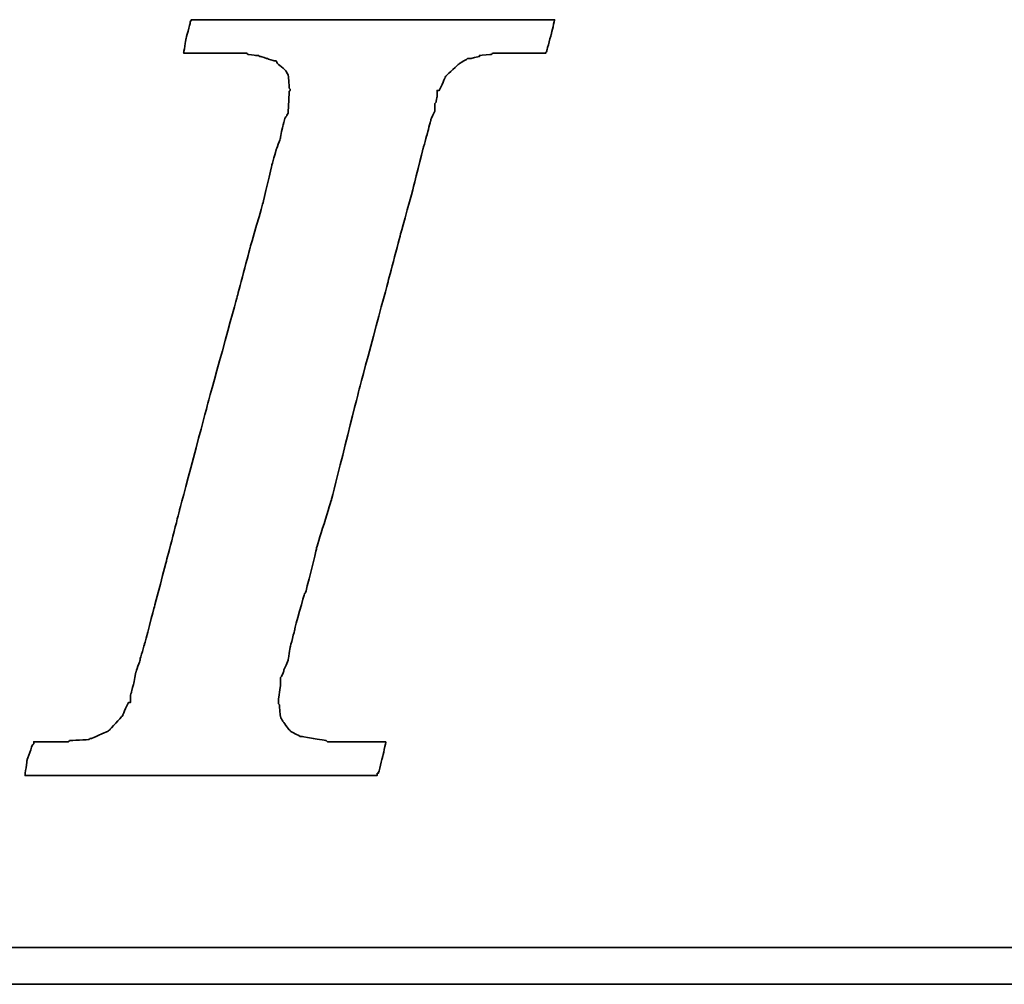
# Model space of a CAD drawing. Header units: millimetres. Extents: x 276 to 570, y 302 to 406.
# Tile 36 of 54: x 497.88 to 500.17, y 333.03 to 335.27. Entities that reach past the tile are written whole.
import ezdxf

# ---------------------------------------------------------------- set-up
doc = ezdxf.new("R2010")
doc.units = ezdxf.units.MM
doc.layers.add('DIM', color=4, linetype='Continuous')
doc.layers.add('layer 1', color=7, linetype='Continuous')

# ---------------------------------------------------------------- blocks, each defined once
blk = doc.blocks.new('TBI MOTION logo(完整正式版)')
at = {"layer": 'layer 1', "color": 22, "lineweight": 35}
for points, knots in [([(-40.59125, -7.94375), (-40.59125, -7.94375), (-40.97375, -7.94375), (-40.97375, -7.94375), (-40.97375, -7.94375), (-40.97375, -7.94375), (-41.38125, -7.94375), (-41.38125, -7.94375), (-41.38125, -7.94375), (-41.38125, -7.94375), (-41.54875, -7.94375), (-41.54875, -7.94375), (-41.54875, -7.94375), (-41.54875, -7.94375), (-41.59875, -7.94375), (-41.59875, -7.94375), (-41.59875, -7.94375), (-41.59875, -7.94375), (-41.88375, -7.94375), (-41.88375, -7.94375), (-41.88375, -7.94375), (-41.88375, -7.94375), (-41.90875, -7.91875), (-41.90875, -7.91875), (-41.90875, -7.91875), (-41.90875, -7.91875), (-42.19875, -7.87125), (-42.19875, -7.87125), (-42.19875, -7.87125), (-42.19875, -7.87125), (-42.43875, -7.82375), (-42.43875, -7.82375), (-42.43875, -7.82375), (-42.43875, -7.82375), (-42.45875, -7.82375), (-42.45875, -7.82375), (-42.45875, -7.82375), (-42.45875, -7.82375), (-42.48625, -7.82375), (-42.48625, -7.82375), (-42.48625, -7.82375), (-42.48625, -7.82375), (-42.67625, -7.72375), (-42.67625, -7.72375), (-42.67625, -7.72375), (-42.67625, -7.72375), (-42.70125, -7.70375), (-42.70125, -7.70375), (-42.70125, -7.70375), (-42.70125, -7.70375), (-42.72375, -7.67875), (-42.72375, -7.67875), (-42.72375, -7.67875), (-42.72375, -7.67875), (-42.86875, -7.48875), (-42.86875, -7.48875), (-42.86875, -7.48875), (-42.86875, -7.48875), (-42.89375, -7.43875), (-42.89375, -7.43875), (-42.89375, -7.43875), (-42.89375, -7.43875), (-42.91875, -7.38875), (-42.91875, -7.38875), (-42.91875, -7.38875), (-42.91875, -7.38875), (-42.93875, -7.12875), (-42.93875, -7.12875), (-42.93875, -7.12875), (-42.93875, -7.12875), (-42.96375, -7.10375), (-42.96375, -7.10375), (-42.96375, -7.10375), (-42.96375, -7.10375), (-42.96375, -7.05375), (-42.96375, -7.05375), (-42.96375, -7.05375), (-42.96375, -7.05375), (-42.96375, -7.00875), (-42.96375, -7.00875), (-42.96375, -7.00875), (-42.96375, -7.00875), (-42.91875, -6.69625), (-42.91875, -6.69625), (-42.91875, -6.69625), (-42.91875, -6.69625), (-42.91875, -6.62375), (-42.91875, -6.62375), (-42.91875, -6.62375), (-42.91875, -6.62375), (-42.91875, -6.59625), (-42.91875, -6.59625), (-42.91875, -6.59625), (-42.91875, -6.59625), (-42.91875, -6.57375), (-42.91875, -6.57375), (-42.91875, -6.57375), (-42.91875, -6.57375), (-42.91875, -6.52875), (-42.91875, -6.52875), (-42.91875, -6.52875), (-42.91875, -6.52875), (-42.89375, -6.50375), (-42.89375, -6.50375), (-42.89375, -6.50375), (-42.89375, -6.50375), (-42.84375, -6.38375), (-42.84375, -6.38375), (-42.84375, -6.38375), (-42.84375, -6.38375), (-42.84375, -6.35875), (-42.84375, -6.35875), (-42.84375, -6.35875), (-42.84375, -6.35875), (-42.74625, -6.14375), (-42.74625, -6.14375), (-42.74625, -6.14375), (-42.74625, -6.14375), (-42.70125, -5.85375), (-42.70125, -5.85375), (-42.70125, -5.85375), (-42.70125, -5.85375), (-42.60375, -5.47125), (-42.60375, -5.47125), (-42.60375, -5.47125), (-42.60375, -5.47125), (-42.60375, -5.44875), (-42.60375, -5.44875), (-42.60375, -5.44875), (-42.60375, -5.44875), (-42.38875, -4.67875), (-42.38875, -4.67875), (-42.38875, -4.67875), (-42.38875, -4.67875), (-42.36375, -4.65375), (-42.36375, -4.65375), (-42.36375, -4.65375), (-42.36375, -4.65375), (-42.12375, -3.69625), (-42.12375, -3.69625), (-42.12375, -3.69625), (-42.12375, -3.69625), (-42.12375, -3.67374), (-42.12375, -3.67374), (-42.12375, -3.67374), (-42.12375, -3.67374), (-41.78875, -2.59374), (-41.78875, -2.59374), (-41.78875, -2.59374), (-41.78875, -2.59374), (-41.18875, -0.19375), (-41.18875, -0.19375), (-41.18875, -0.19375), (-41.18875, -0.19375), (-40.54375, 2.20624), (-40.54375, 2.20624), (-40.54375, 2.20624), (-40.54375, 2.20624), (-40.25375, 3.30875), (-40.25375, 3.30875), (-40.25375, 3.30875), (-40.25375, 3.30875), (-39.98875, 4.27125), (-39.98875, 4.27125), (-39.98875, 4.27125), (-39.98875, 4.27125), (-39.77375, 5.13125), (-39.77375, 5.13125), (-39.77375, 5.13125), (-39.77375, 5.13125), (-39.67875, 5.47125), (-39.67875, 5.47125), (-39.67875, 5.47125), (-39.67875, 5.47125), (-39.60375, 5.75625), (-39.60375, 5.75625), (-39.60375, 5.75625), (-39.60375, 5.75625), (-39.60375, 5.78125), (-39.60375, 5.78125), (-39.60375, 5.78125), (-39.60375, 5.78125), (-39.50875, 5.97125), (-39.50875, 5.97125), (-39.50875, 5.97125), (-39.50875, 5.97125), (-39.50875, 6.13875), (-39.50875, 6.13875), (-39.50875, 6.13875), (-39.50875, 6.13875), (-39.48625, 6.16625), (-39.48625, 6.16625), (-39.48625, 6.16625), (-39.48625, 6.16625), (-39.46125, 6.28625), (-39.46125, 6.28625), (-39.46125, 6.28625), (-39.46125, 6.28625), (-39.46125, 6.42625), (-39.46125, 6.42625), (-39.46125, 6.42625), (-39.46125, 6.42625), (-39.41375, 6.42625), (-39.41375, 6.42625), (-39.41375, 6.42625), (-39.41375, 6.42625), (-39.29375, 6.69125), (-39.29375, 6.69125), (-39.29375, 6.69125), (-39.29375, 6.69125), (-39.26875, 6.74125), (-39.26875, 6.74125), (-39.26875, 6.74125), (-39.26875, 6.74125), (-39.24375, 6.76625), (-39.24375, 6.76625), (-39.24375, 6.76625), (-39.24375, 6.76625), (-38.98375, 7.00624), (-38.98375, 7.00624), (-38.98375, 7.00624), (-38.98375, 7.00624), (-38.95625, 7.02624), (-38.95625, 7.02624), (-38.95625, 7.02624), (-38.95625, 7.02624), (-38.78875, 7.12624), (-38.78875, 7.12624), (-38.78875, 7.12624), (-38.78875, 7.12624), (-38.76375, 7.12624), (-38.76375, 7.12624), (-38.76375, 7.12624), (-38.76375, 7.12624), (-38.74375, 7.12624), (-38.74375, 7.12624), (-38.74375, 7.12624), (-38.74375, 7.12624), (-38.52875, 7.17125), (-38.52875, 7.17125), (-38.52875, 7.17125), (-38.52875, 7.17125), (-38.52875, 7.19624), (-38.52875, 7.19624), (-38.52875, 7.19624), (-38.52875, 7.19624), (-38.50375, 7.19624), (-38.50375, 7.19624), (-38.50375, 7.19624), (-38.50375, 7.19624), (-38.26125, 7.21875), (-38.26125, 7.21875), (-38.26125, 7.21875), (-38.26125, 7.21875), (-38.23875, 7.24624), (-38.23875, 7.24624), (-38.23875, 7.24624), (-38.23875, 7.24624), (-38.21625, 7.24624), (-38.21625, 7.24624), (-38.21625, 7.24624), (-38.21625, 7.24624), (-38.18875, 7.24624), (-38.18875, 7.24624), (-38.18875, 7.24624), (-38.18875, 7.24624), (-37.90375, 7.24624), (-37.90375, 7.24624), (-37.90375, 7.24624), (-37.90375, 7.24624), (-37.85375, 7.24624), (-37.85375, 7.24624), (-37.85375, 7.24624), (-37.85375, 7.24624), (-37.75875, 7.24624), (-37.75875, 7.24624), (-37.75875, 7.24624), (-37.75875, 7.24624), (-37.42375, 7.24624), (-37.42375, 7.24624), (-37.42375, 7.24624), (-37.42375, 7.24624), (-37.08875, 7.24624), (-37.08875, 7.24624), (-37.08875, 7.24624), (-37.08875, 7.24624), (-37.06375, 7.24624), (-37.06375, 7.24624), (-37.06375, 7.24624), (-37.06375, 7.24624), (-37.06375, 7.26624), (-37.06375, 7.26624), (-37.06375, 7.26624), (-37.06375, 7.26624), (-37.03875, 7.29125), (-37.03875, 7.29125), (-37.03875, 7.29125), (-37.03875, 7.29125), (-37.03875, 7.31625), (-37.03875, 7.31625), (-37.03875, 7.31625), (-37.03875, 7.31625), (-36.94125, 7.67625), (-36.94125, 7.67625), (-36.94125, 7.67625), (-36.94125, 7.67625), (-36.86875, 7.98625), (-36.86875, 7.98625), (-36.86875, 7.98625), (-36.86875, 7.98625), (-36.98875, 7.98625), (-36.98875, 7.98625), (-36.98875, 7.98625), (-36.98875, 7.98625), (-37.42375, 7.98625), (-37.42375, 7.98625), (-37.42375, 7.98625), (-37.42375, 7.98625), (-37.94875, 7.98625), (-37.94875, 7.98625), (-37.94875, 7.98625), (-37.94875, 7.98625), (-38.57375, 7.98625), (-38.57375, 7.98625), (-38.57375, 7.98625), (-38.57375, 7.98625), (-39.29375, 7.98625), (-39.29375, 7.98625), (-39.29375, 7.98625), (-39.29375, 7.98625), (-40.82875, 7.98625), (-40.82875, 7.98625), (-40.82875, 7.98625), (-40.82875, 7.98625), (-42.36375, 7.98625), (-42.36375, 7.98625), (-42.36375, 7.98625), (-42.36375, 7.98625), (-43.08375, 7.98625), (-43.08375, 7.98625), (-43.08375, 7.98625), (-43.08375, 7.98625), (-43.70875, 7.98625), (-43.70875, 7.98625), (-43.70875, 7.98625), (-43.70875, 7.98625), (-44.23375, 7.98625), (-44.23375, 7.98625), (-44.23375, 7.98625), (-44.23375, 7.98625), (-44.66875, 7.98625), (-44.66875, 7.98625), (-44.66875, 7.98625), (-44.66875, 7.98625), (-44.88375, 7.98625), (-44.88375, 7.98625), (-44.88375, 7.98625), (-44.88375, 7.98625), (-44.90875, 7.94125), (-44.90875, 7.94125), (-44.90875, 7.94125), (-44.90875, 7.94125), (-44.90875, 7.91625), (-44.90875, 7.91625), (-44.90875, 7.91625), (-44.90875, 7.91625), (-45.00375, 7.55625), (-45.00375, 7.55625), (-45.00375, 7.55625), (-45.00375, 7.55625), (-45.05375, 7.24624), (-45.05375, 7.24624), (-45.05375, 7.24624), (-45.05375, 7.24624), (-44.61875, 7.24624), (-44.61875, 7.24624), (-44.61875, 7.24624), (-44.61875, 7.24624), (-44.11375, 7.24624), (-44.11375, 7.24624), (-44.11375, 7.24624), (-44.11375, 7.24624), (-43.99375, 7.24624), (-43.99375, 7.24624), (-43.99375, 7.24624), (-43.99375, 7.24624), (-43.94625, 7.24624), (-43.94625, 7.24624), (-43.94625, 7.24624), (-43.94625, 7.24624), (-43.92374, 7.24624), (-43.92374, 7.24624), (-43.92374, 7.24624), (-43.92374, 7.24624), (-43.65875, 7.24624), (-43.65875, 7.24624), (-43.65875, 7.24624), (-43.65875, 7.24624), (-43.63875, 7.21875), (-43.63875, 7.21875), (-43.63875, 7.21875), (-43.63875, 7.21875), (-43.46875, 7.19624), (-43.46875, 7.19624), (-43.46875, 7.19624), (-43.46875, 7.19624), (-43.39875, 7.19624), (-43.39875, 7.19624), (-43.39875, 7.19624), (-43.39875, 7.19624), (-43.37125, 7.17125), (-43.37125, 7.17125), (-43.37125, 7.17125), (-43.37125, 7.17125), (-43.34875, 7.17125), (-43.34875, 7.17125), (-43.34875, 7.17125), (-43.34875, 7.17125), (-43.20375, 7.12624), (-43.20375, 7.12624), (-43.20375, 7.12624), (-43.20375, 7.12624), (-43.05875, 7.07624), (-43.05875, 7.07624), (-43.05875, 7.07624), (-43.05875, 7.07624), (-43.01375, 7.07624), (-43.01375, 7.07624), (-43.01375, 7.07624), (-43.01375, 7.07624), (-42.98875, 7.02624), (-42.98875, 7.02624), (-42.98875, 7.02624), (-42.98875, 7.02624), (-42.79875, 6.86125), (-42.79875, 6.86125), (-42.79875, 6.86125), (-42.79875, 6.86125), (-42.77375, 6.81125), (-42.77375, 6.81125), (-42.77375, 6.81125), (-42.77375, 6.81125), (-42.74625, 6.76625), (-42.74625, 6.76625), (-42.74625, 6.76625), (-42.74625, 6.76625), (-42.72375, 6.47625), (-42.72375, 6.47625), (-42.72375, 6.47625), (-42.72375, 6.47625), (-42.70125, 6.45124), (-42.70125, 6.45124), (-42.70125, 6.45124), (-42.70125, 6.45124), (-42.70125, 6.42625), (-42.70125, 6.42625), (-42.70125, 6.42625), (-42.70125, 6.42625), (-42.72375, 6.40625), (-42.72375, 6.40625), (-42.72375, 6.40625), (-42.72375, 6.40625), (-42.74625, 5.97125), (-42.74625, 5.97125), (-42.74625, 5.97125), (-42.74625, 5.97125), (-42.74625, 5.94625), (-42.74625, 5.94625), (-42.74625, 5.94625), (-42.74625, 5.94625), (-42.74625, 5.92625), (-42.74625, 5.92625), (-42.74625, 5.92625), (-42.74625, 5.92625), (-42.77375, 5.87625), (-42.77375, 5.87625), (-42.77375, 5.87625), (-42.77375, 5.87625), (-42.81875, 5.80625), (-42.81875, 5.80625), (-42.81875, 5.80625), (-42.81875, 5.80625), (-42.86875, 5.63625), (-42.86875, 5.63625), (-42.86875, 5.63625), (-42.86875, 5.63625), (-42.91875, 5.39625), (-42.91875, 5.39625), (-42.91875, 5.39625), (-42.91875, 5.39625), (-42.91875, 5.37124), (-42.91875, 5.37124), (-42.91875, 5.37124), (-42.91875, 5.37124), (-43.01375, 5.10874), (-43.01375, 5.10874), (-43.01375, 5.10874), (-43.01375, 5.10874), (-43.10875, 4.77124), (-43.10875, 4.77124), (-43.10875, 4.77124), (-43.10875, 4.77124), (-43.29875, 3.95625), (-43.29875, 3.95625), (-43.29875, 3.95625), (-43.29875, 3.95625), (-43.58875, 2.95125), (-43.58875, 2.95125), (-43.58875, 2.95125), (-43.58875, 2.95125), (-43.87375, 1.87125), (-43.87375, 1.87125), (-43.87375, 1.87125), (-43.87375, 1.87125), (-44.52625, -0.50374), (-44.52625, -0.50374), (-44.52625, -0.50374), (-44.52625, -0.50374), (-45.14875, -2.85375), (-45.14875, -2.85375), (-45.14875, -2.85375), (-45.14875, -2.85375), (-45.43375, -3.95875), (-45.43375, -3.95875), (-45.43375, -3.95875), (-45.43375, -3.95875), (-45.69875, -4.96875), (-45.69875, -4.96875), (-45.69875, -4.96875), (-45.69875, -4.96875), (-45.91375, -5.78375), (-45.91375, -5.78375), (-45.91375, -5.78375), (-45.91375, -5.78375), (-46.01375, -6.11875), (-46.01375, -6.11875), (-46.01375, -6.11875), (-46.01375, -6.11875), (-46.01375, -6.14375), (-46.01375, -6.14375), (-46.01375, -6.14375), (-46.01375, -6.14375), (-46.10875, -6.40875), (-46.10875, -6.40875), (-46.10875, -6.40875), (-46.10875, -6.40875), (-46.15375, -6.64875), (-46.15375, -6.64875), (-46.15375, -6.64875), (-46.15375, -6.64875), (-46.20375, -6.83875), (-46.20375, -6.83875), (-46.20375, -6.83875), (-46.20375, -6.83875), (-46.22875, -6.93375), (-46.22875, -6.93375), (-46.22875, -6.93375), (-46.22875, -6.93375), (-46.22875, -7.07875), (-46.22875, -7.07875), (-46.22875, -7.07875), (-46.22875, -7.07875), (-46.27375, -7.07875), (-46.27375, -7.07875), (-46.27375, -7.07875), (-46.27375, -7.07875), (-46.39375, -7.34375), (-46.39375, -7.34375), (-46.39375, -7.34375), (-46.39375, -7.34375), (-46.39375, -7.36875), (-46.39375, -7.36875), (-46.39375, -7.36875), (-46.39375, -7.36875), (-46.42125, -7.38875), (-46.42125, -7.38875), (-46.42125, -7.38875), (-46.42125, -7.38875), (-46.68375, -7.67875), (-46.68375, -7.67875), (-46.68375, -7.67875), (-46.68375, -7.67875), (-46.70875, -7.70375), (-46.70875, -7.70375), (-46.70875, -7.70375), (-46.70875, -7.70375), (-46.75375, -7.72375), (-46.75375, -7.72375), (-46.75375, -7.72375), (-46.75375, -7.72375), (-47.08875, -7.87125), (-47.08875, -7.87125), (-47.08875, -7.87125), (-47.08875, -7.87125), (-47.11625, -7.87125), (-47.11625, -7.87125), (-47.11625, -7.87125), (-47.11625, -7.87125), (-47.13875, -7.89375), (-47.13875, -7.89375), (-47.13875, -7.89375), (-47.13875, -7.89375), (-47.56875, -7.91875), (-47.56875, -7.91875), (-47.56875, -7.91875), (-47.56875, -7.91875), (-47.59625, -7.94375), (-47.59625, -7.94375), (-47.59625, -7.94375), (-47.59625, -7.94375), (-47.64375, -7.94375), (-47.64375, -7.94375), (-47.64375, -7.94375), (-47.64375, -7.94375), (-47.73625, -7.94375), (-47.73625, -7.94375), (-47.73625, -7.94375), (-47.73625, -7.94375), (-48.07375, -7.94375), (-48.07375, -7.94375), (-48.07375, -7.94375), (-48.07375, -7.94375), (-48.36125, -7.94375), (-48.36125, -7.94375), (-48.36125, -7.94375), (-48.36125, -7.94375), (-48.36125, -7.96625), (-48.36125, -7.96625), (-48.36125, -7.96625), (-48.36125, -7.96625), (-48.36125, -7.99125), (-48.36125, -7.99125), (-48.36125, -7.99125), (-48.36125, -7.99125), (-48.38875, -8.01375), (-48.38875, -8.01375), (-48.38875, -8.01375), (-48.38875, -8.01375), (-48.50875, -8.34875), (-48.50875, -8.34875), (-48.50875, -8.34875), (-48.50875, -8.34875), (-48.55375, -8.68625), (-48.55375, -8.68625), (-48.55375, -8.68625), (-48.55375, -8.68625), (-48.45875, -8.68625), (-48.45875, -8.68625), (-48.45875, -8.68625), (-48.45875, -8.68625), (-48.07375, -8.68625), (-48.07375, -8.68625), (-48.07375, -8.68625), (-48.07375, -8.68625), (-47.52375, -8.68625), (-47.52375, -8.68625), (-47.52375, -8.68625), (-47.52375, -8.68625), (-46.92375, -8.68625), (-46.92375, -8.68625), (-46.92375, -8.68625), (-46.92375, -8.68625), (-46.25375, -8.68625), (-46.25375, -8.68625), (-46.25375, -8.68625), (-46.25375, -8.68625), (-46.20375, -8.68625), (-46.20375, -8.68625), (-46.20375, -8.68625), (-46.20375, -8.68625), (-44.71375, -8.68625), (-44.71375, -8.68625), (-44.71375, -8.68625), (-44.71375, -8.68625), (-43.22875, -8.68625), (-43.22875, -8.68625), (-43.22875, -8.68625), (-43.22875, -8.68625), (-42.55875, -8.68625), (-42.55875, -8.68625), (-42.55875, -8.68625), (-42.55875, -8.68625), (-42.50875, -8.68625), (-42.50875, -8.68625), (-42.50875, -8.68625), (-42.50875, -8.68625), (-41.93375, -8.68625), (-41.93375, -8.68625), (-41.93375, -8.68625), (-41.93375, -8.68625), (-41.38125, -8.68625), (-41.38125, -8.68625), (-41.38125, -8.68625), (-41.38125, -8.68625), (-40.97375, -8.68625), (-40.97375, -8.68625), (-40.97375, -8.68625), (-40.97375, -8.68625), (-40.78125, -8.68625), (-40.78125, -8.68625), (-40.78125, -8.68625), (-40.78125, -8.68625), (-40.78125, -8.63875), (-40.78125, -8.63875), (-40.78125, -8.63875), (-40.78125, -8.63875), (-40.75875, -8.63875), (-40.75875, -8.63875), (-40.75875, -8.63875), (-40.75875, -8.63875), (-40.66375, -8.27875), (-40.66375, -8.27875), (-40.66375, -8.27875), (-40.66375, -8.27875), (-40.59125, -7.94375), (-40.59125, -7.94375)], [0, 0, 0, 0, 0.00558659, 0.00558659, 0.00558659, 0.0055866, 0.01117318, 0.01117318, 0.01117318, 0.01117319, 0.01675978, 0.01675978, 0.01675978, 0.01675979, 0.02234637, 0.02234637, 0.02234637, 0.02234638, 0.02793296, 0.02793296, 0.02793296, 0.02793297, 0.03351955, 0.03351955, 0.03351955, 0.03351956, 0.03910615, 0.03910615, 0.03910615, 0.03910616, 0.04469274, 0.04469274, 0.04469274, 0.04469275, 0.05027933, 0.05027933, 0.05027933, 0.05027934, 0.05586592, 0.05586592, 0.05586592, 0.05586593, 0.06145251, 0.06145251, 0.06145251, 0.06145252, 0.06703911, 0.06703911, 0.06703911, 0.06703912, 0.0726257, 0.0726257, 0.0726257, 0.07262571, 0.07821229, 0.07821229, 0.07821229, 0.0782123, 0.08379888, 0.08379888, 0.08379888, 0.08379889, 0.08938547, 0.08938547, 0.08938547, 0.08938548, 0.09497207, 0.09497207, 0.09497207, 0.09497208, 0.10055866, 0.10055866, 0.10055866, 0.10055867, 0.10614525, 0.10614525, 0.10614525, 0.10614526, 0.11173184, 0.11173184, 0.11173184, 0.11173185, 0.11731844, 0.11731844, 0.11731844, 0.11731845, 0.12290503, 0.12290503, 0.12290503, 0.12290504, 0.12849162, 0.12849162, 0.12849162, 0.12849163, 0.13407821, 0.13407821, 0.13407821, 0.13407822, 0.1396648, 0.1396648, 0.1396648, 0.13966481, 0.1452514, 0.1452514, 0.1452514, 0.14525141, 0.15083799, 0.15083799, 0.15083799, 0.150838, 0.15642458, 0.15642458, 0.15642458, 0.15642459, 0.16201117, 0.16201117, 0.16201117, 0.16201118, 0.16759777, 0.16759777, 0.16759777, 0.16759778, 0.17318436, 0.17318436, 0.17318436, 0.17318437, 0.17877095, 0.17877095, 0.17877095, 0.17877096, 0.18435754, 0.18435754, 0.18435754, 0.18435755, 0.18994413, 0.18994413, 0.18994413, 0.18994414, 0.19553073, 0.19553073, 0.19553073, 0.19553074, 0.20111732, 0.20111732, 0.20111732, 0.20111733, 0.20670391, 0.20670391, 0.20670391, 0.20670392, 0.2122905, 0.2122905, 0.2122905, 0.21229051, 0.21787709, 0.21787709, 0.21787709, 0.2178771, 0.22346369, 0.22346369, 0.22346369, 0.2234637, 0.22905028, 0.22905028, 0.22905028, 0.22905029, 0.23463687, 0.23463687, 0.23463687, 0.23463688, 0.24022346, 0.24022346, 0.24022346, 0.24022347, 0.24581006, 0.24581006, 0.24581006, 0.24581007, 0.25139665, 0.25139665, 0.25139665, 0.25139666, 0.25698324, 0.25698324, 0.25698324, 0.25698325, 0.26256983, 0.26256983, 0.26256983, 0.26256984, 0.26815642, 0.26815642, 0.26815642, 0.26815643, 0.27374302, 0.27374302, 0.27374302, 0.27374303, 0.27932961, 0.27932961, 0.27932961, 0.27932962, 0.2849162, 0.2849162, 0.2849162, 0.28491621, 0.29050279, 0.29050279, 0.29050279, 0.2905028, 0.29608939, 0.29608939, 0.29608939, 0.2960894, 0.30167598, 0.30167598, 0.30167598, 0.30167599, 0.30726257, 0.30726257, 0.30726257, 0.30726258, 0.31284916, 0.31284916, 0.31284916, 0.31284917, 0.31843575, 0.31843575, 0.31843575, 0.31843576, 0.32402235, 0.32402235, 0.32402235, 0.32402236, 0.32960894, 0.32960894, 0.32960894, 0.32960895, 0.33519553, 0.33519553, 0.33519553, 0.33519554, 0.34078212, 0.34078212, 0.34078212, 0.34078213, 0.34636872, 0.34636872, 0.34636872, 0.34636873, 0.35195531, 0.35195531, 0.35195531, 0.35195532, 0.3575419, 0.3575419, 0.3575419, 0.35754191, 0.36312849, 0.36312849, 0.36312849, 0.3631285, 0.36871508, 0.36871508, 0.36871508, 0.36871509, 0.37430168, 0.37430168, 0.37430168, 0.37430169, 0.37988827, 0.37988827, 0.37988827, 0.37988828, 0.38547486, 0.38547486, 0.38547486, 0.38547487, 0.39106145, 0.39106145, 0.39106145, 0.39106146, 0.39664804, 0.39664804, 0.39664804, 0.39664805, 0.40223464, 0.40223464, 0.40223464, 0.40223465, 0.40782123, 0.40782123, 0.40782123, 0.40782124, 0.41340782, 0.41340782, 0.41340782, 0.41340783, 0.41899441, 0.41899441, 0.41899441, 0.41899442, 0.42458101, 0.42458101, 0.42458101, 0.42458102, 0.4301676, 0.4301676, 0.4301676, 0.43016761, 0.43575419, 0.43575419, 0.43575419, 0.4357542, 0.44134078, 0.44134078, 0.44134078, 0.44134079, 0.44692737, 0.44692737, 0.44692737, 0.44692738, 0.45251397, 0.45251397, 0.45251397, 0.45251398, 0.45810056, 0.45810056, 0.45810056, 0.45810057, 0.46368715, 0.46368715, 0.46368715, 0.46368716, 0.46927374, 0.46927374, 0.46927374, 0.46927375, 0.47486034, 0.47486034, 0.47486034, 0.47486035, 0.48044693, 0.48044693, 0.48044693, 0.48044694, 0.48603352, 0.48603352, 0.48603352, 0.48603353, 0.49162011, 0.49162011, 0.49162011, 0.49162012, 0.4972067, 0.4972067, 0.4972067, 0.49720671, 0.5027933, 0.5027933, 0.5027933, 0.50279331, 0.50837989, 0.50837989, 0.50837989, 0.5083799, 0.51396648, 0.51396648, 0.51396648, 0.51396649, 0.51955307, 0.51955307, 0.51955307, 0.51955308, 0.52513966, 0.52513966, 0.52513966, 0.52513967, 0.53072626, 0.53072626, 0.53072626, 0.53072627, 0.53631285, 0.53631285, 0.53631285, 0.53631286, 0.54189944, 0.54189944, 0.54189944, 0.54189945, 0.54748603, 0.54748603, 0.54748603, 0.54748604, 0.55307263, 0.55307263, 0.55307263, 0.55307264, 0.55865922, 0.55865922, 0.55865922, 0.55865923, 0.56424581, 0.56424581, 0.56424581, 0.56424582, 0.5698324, 0.5698324, 0.5698324, 0.56983241, 0.57541899, 0.57541899, 0.57541899, 0.575419, 0.58100559, 0.58100559, 0.58100559, 0.5810056, 0.58659218, 0.58659218, 0.58659218, 0.58659219, 0.59217877, 0.59217877, 0.59217877, 0.59217878, 0.59776536, 0.59776536, 0.59776536, 0.59776537, 0.60335196, 0.60335196, 0.60335196, 0.60335197, 0.60893855, 0.60893855, 0.60893855, 0.60893856, 0.61452514, 0.61452514, 0.61452514, 0.61452515, 0.62011173, 0.62011173, 0.62011173, 0.62011174, 0.62569832, 0.62569832, 0.62569832, 0.62569833, 0.63128492, 0.63128492, 0.63128492, 0.63128493, 0.63687151, 0.63687151, 0.63687151, 0.63687152, 0.6424581, 0.6424581, 0.6424581, 0.64245811, 0.64804469, 0.64804469, 0.64804469, 0.6480447, 0.65363128, 0.65363128, 0.65363128, 0.65363129, 0.65921788, 0.65921788, 0.65921788, 0.65921789, 0.66480447, 0.66480447, 0.66480447, 0.66480448, 0.67039106, 0.67039106, 0.67039106, 0.67039107, 0.67597765, 0.67597765, 0.67597765, 0.67597766, 0.68156425, 0.68156425, 0.68156425, 0.68156426, 0.68715084, 0.68715084, 0.68715084, 0.68715085, 0.69273743, 0.69273743, 0.69273743, 0.69273744, 0.69832402, 0.69832402, 0.69832402, 0.69832403, 0.70391061, 0.70391061, 0.70391061, 0.70391062, 0.70949721, 0.70949721, 0.70949721, 0.70949722, 0.7150838, 0.7150838, 0.7150838, 0.71508381, 0.72067039, 0.72067039, 0.72067039, 0.7206704, 0.72625698, 0.72625698, 0.72625698, 0.72625699, 0.73184358, 0.73184358, 0.73184358, 0.73184359, 0.73743017, 0.73743017, 0.73743017, 0.73743018, 0.74301676, 0.74301676, 0.74301676, 0.74301677, 0.74860335, 0.74860335, 0.74860335, 0.74860336, 0.75418994, 0.75418994, 0.75418994, 0.75418995, 0.75977654, 0.75977654, 0.75977654, 0.75977655, 0.76536313, 0.76536313, 0.76536313, 0.76536314, 0.77094972, 0.77094972, 0.77094972, 0.77094973, 0.77653631, 0.77653631, 0.77653631, 0.77653632, 0.78212291, 0.78212291, 0.78212291, 0.78212292, 0.7877095, 0.7877095, 0.7877095, 0.78770951, 0.79329609, 0.79329609, 0.79329609, 0.7932961, 0.79888268, 0.79888268, 0.79888268, 0.79888269, 0.80446927, 0.80446927, 0.80446927, 0.80446928, 0.81005587, 0.81005587, 0.81005587, 0.81005588, 0.81564246, 0.81564246, 0.81564246, 0.81564247, 0.82122905, 0.82122905, 0.82122905, 0.82122906, 0.82681564, 0.82681564, 0.82681564, 0.82681565, 0.83240223, 0.83240223, 0.83240223, 0.83240224, 0.83798883, 0.83798883, 0.83798883, 0.83798884, 0.84357542, 0.84357542, 0.84357542, 0.84357543, 0.84916201, 0.84916201, 0.84916201, 0.84916202, 0.8547486, 0.8547486, 0.8547486, 0.85474861, 0.8603352, 0.8603352, 0.8603352, 0.86033521, 0.86592179, 0.86592179, 0.86592179, 0.8659218, 0.87150838, 0.87150838, 0.87150838, 0.87150839, 0.87709497, 0.87709497, 0.87709497, 0.87709498, 0.88268156, 0.88268156, 0.88268156, 0.88268157, 0.88826816, 0.88826816, 0.88826816, 0.88826817, 0.89385475, 0.89385475, 0.89385475, 0.89385476, 0.89944134, 0.89944134, 0.89944134, 0.89944135, 0.90502793, 0.90502793, 0.90502793, 0.90502794, 0.91061453, 0.91061453, 0.91061453, 0.91061454, 0.91620112, 0.91620112, 0.91620112, 0.91620113, 0.92178771, 0.92178771, 0.92178771, 0.92178772, 0.9273743, 0.9273743, 0.9273743, 0.92737431, 0.93296089, 0.93296089, 0.93296089, 0.9329609, 0.93854749, 0.93854749, 0.93854749, 0.9385475, 0.94413408, 0.94413408, 0.94413408, 0.94413409, 0.94972067, 0.94972067, 0.94972067, 0.94972068, 0.95530726, 0.95530726, 0.95530726, 0.95530727, 0.96089385, 0.96089385, 0.96089385, 0.96089386, 0.96648045, 0.96648045, 0.96648045, 0.96648046, 0.97206704, 0.97206704, 0.97206704, 0.97206705, 0.97765363, 0.97765363, 0.97765363, 0.97765364, 0.98324022, 0.98324022, 0.98324022, 0.98324023, 0.98882682, 0.98882682, 0.98882682, 0.98882683, 0.99441341, 0.99441341, 0.99441341, 0.99441342, 1, 1, 1, 1]), ([(75.90875, -9.47875), (75.90875, -9.47875), (75.90875, -12.28625), (75.90875, -12.28625), (75.90875, -12.28625), (75.90875, -12.28625), (75.90875, -12.47875), (75.90875, -12.47875), (75.90875, -12.47875), (75.90875, -12.47875), (75.71625, -12.47875), (75.71625, -12.47875), (75.71625, -12.47875), (75.71625, -12.47875), (-88.32875, -12.47875), (-88.32875, -12.47875), (-88.32875, -12.47875), (-88.32875, -12.47875), (-88.32875, -13.29375), (-88.32875, -13.29375), (-88.32875, -13.29375), (-88.32875, -13.29375), (82.89125, -13.29375), (82.89125, -13.29375), (82.89125, -13.29375), (82.89125, -13.29375), (75.90875, -9.47875), (75.90875, -9.47875)], [0, 0, 0, 0, 0.14285714, 0.14285714, 0.14285714, 0.14285715, 0.28571429, 0.28571429, 0.28571429, 0.2857143, 0.42857143, 0.42857143, 0.42857143, 0.42857144, 0.57142857, 0.57142857, 0.57142857, 0.57142858, 0.71428571, 0.71428571, 0.71428571, 0.71428572, 0.85714286, 0.85714286, 0.85714286, 0.85714287, 1, 1, 1, 1])]:
    blk.add_open_spline(points, degree=3, knots=knots, dxfattribs=at)

msp = doc.modelspace()

# ---------------------------------------------------------------- block references
at = {"layer": 'DIM', "color": 7, "xscale": 0.1054262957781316, "yscale": 0.1054262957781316, "zscale": 0.1054262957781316}
msp.add_blockref('TBI MOTION logo(完整正式版)', (503.0142, 334.4291), dxfattribs=at)

doc.saveas('drawing.dxf')
